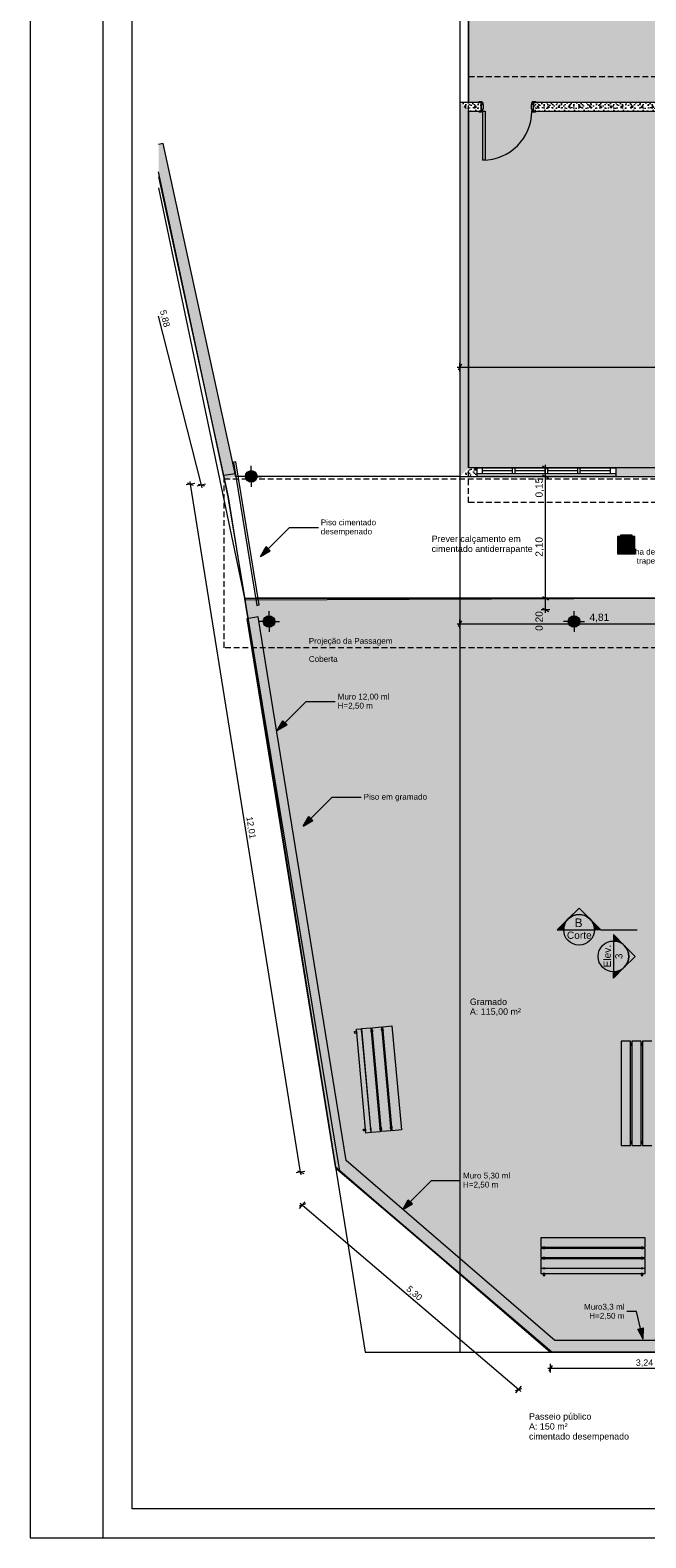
# Model space of a CAD drawing. Header units: millimetres. Extents: x 0 to 1917, y 0 to 847.
# Tile 1 of 230: x 0 to 212, y 0 to 520. Entities that reach past the tile are written whole.
import ezdxf

# ---------------------------------------------------------------- set-up
doc = ezdxf.new("R2010")
doc.units = ezdxf.units.MM
doc.header["$MEASUREMENT"] = 0
doc.set_wipeout_variables(frame=1)
doc.linetypes.add('Linha Tracejada 2_1', pattern=[3, 2, -1])
doc.linetypes.add('Wipeout_Contour', pattern=[1000, 0, -1000])
for name, color, linetype in [('Cobertura.ARQ', 7, 'Continuous'), ('Cota.2D', 7, 'Continuous'), ('Interior - Mobiliário', 7, 'Continuous'), ('Laje.ARQ', 7, 'Continuous'), ('levanta_71_LOTE', 7, 'Continuous'), ('levanta_d1_ESCOLA', 7, 'Continuous'), ('Linha & Trama.2D', 7, 'Continuous'), ('Marcador - Corte & Elevação.2D', 7, 'Continuous'), ('Parede.ARQ', 7, 'Continuous'), ('Pilar.ARQ', 7, 'Continuous'), ('Rótulo.2D', 7, 'Continuous'), ('Texto.2D', 7, 'Continuous')]:
    doc.layers.add(name, color=color, linetype=linetype)
doc.styles.add('GENERATED_STYLE_1', font='arial.ttf')
doc.styles.add('GENERATED_STYLE_2', font='txt')
pattern_1 = [(0, (-3320.6625, -5.427), (0, 6.235383), [0.6, -3]), (0, (-3318.8625, -2.3095), (0, 6.235383), [0.6, -3]), (60, (-3320.6625, -5.427), (-5.4, 3.117692), [0.6, -3]), (60, (-3317.0625, -5.427), (-5.4, 3.117692), [0.6, -3]), (120, (-3320.0625, -5.427), (5.4, 3.117692), [0.6, -3]), (120, (-3316.4625, -5.427), (5.4, 3.117692), [0.6, -3]), (0, (-3320.6625, -4.8271), (0, 1.20000005), [0, -1.20000005, 0, -1.80000007]), (45, (-3320.0625, -4.8271), (-0.84852817, 0.84852817), [0, -0.90000004, 0, -1.50000006])]

msp = doc.modelspace()

# ---------------------------------------------------------------- hatches: boundary and pattern name
at = {"layer": 'Interior - Mobiliário', "linetype": 'Continuous', "lineweight": 0}
for points in [[(202.65, 345.34), (202.65, 339.34), (208.65, 339.34), (208.65, 345.34)], [(203.15, 344.84), (203.15, 339.84), (208.15, 339.84), (208.15, 344.84)], [(203.63, 344.84), (207.67, 344.84), (207.67, 345.84), (203.63, 345.84)]]:
    msp.add_hatch(color=37, dxfattribs=at).paths.add_polyline_path(points)
at = {"layer": 'Laje.ARQ', "linetype": 'Continuous', "lineweight": 0}
h = msp.add_hatch(dxfattribs=at)
h.set_pattern_fill('CONTÍNUA___PONTO_TRACEJA_C2', color=123, style=0, pattern_type=2)
h.set_pattern_definition([(45, (-3320.6625, -5.4271), (-1.8384776, 1.8384776), []), (45, (-3321.5817, -4.508), (-1.8384776, 1.8384776), [1.9499999, -0.65, 0, -0.65])])
h.paths.add_polyline_path([(151.25, 369.04), (497.25, 369.04), (588.25, 369.04), (588.25, 564.04), (888.84, 564.04), (888.84, 613.5), (151.25, 613.5)])
h = msp.add_hatch(dxfattribs=at)
h.set_pattern_fill('RELVA_0001', color=254, style=0, pattern_type=2)
h.set_pattern_definition([(90, (-3320.6625, -5.427), (-6, 0), [0.8660254, -2.598076]), (90, (-3317.6625, -3.695), (-6, 0), [0.8660254, -2.598076]), (30, (-3320.6625, -5.427), (-3, 5.196152), [0.8660254, -2.598076]), (30, (-3320.6625, -1.963), (-3, 5.196152), [0.8660254, -2.598076]), (150, (-3320.6625, -5.427), (3, 5.196152), [0.8660254, -2.598076]), (150, (-3320.6625, -1.963), (3, 5.196152), [0.8660254, -2.598076])])
h.paths.add_polyline_path([(74.03, 323.41), (105.35, 127.64), (179.93, 64.04), (244.25, 64.04), (244.25, 324.04)])
at = {"layer": 'Marcador - Corte & Elevação.2D', "linetype": 'Continuous', "lineweight": 0}
for points in [[(181.87, 209.71), (184.06, 209.71, -0.198912), (185.62, 213.46)], [(185.62, 213.46, -0.414214), (193.12, 213.46), (189.37, 217.21)], [(196.87, 209.71), (193.12, 213.46, -0.198912), (194.67, 209.71)], [(201.23, 208.04), (201.23, 205.85, -0.198912), (204.98, 204.29)], [(204.98, 204.29, -0.414214), (204.98, 196.79), (208.73, 200.54)], [(201.23, 193.04), (204.98, 196.79, -0.198912), (201.23, 195.24)]]:
    msp.add_hatch(color=161, dxfattribs=at).paths.add_polyline_path(points)
at = {"layer": 'Parede.ARQ', "linetype": 'Continuous', "lineweight": 0}
for points in [[(45.89, 480.94), (44.31, 480.59), (44.31, 469.38), (66.98, 365.23), (70.91, 365.98)], [(78.71, 317.65), (74.76, 317.01), (105.27, 128.04), (108.98, 130.12)], [(181.01, 68.04), (108.98, 130.12), (105.27, 128.04), (179.53, 64.04)], [(179.53, 64.04), (244.25, 64.04), (244.25, 68.04), (181.01, 68.04)]]:
    msp.add_hatch(color=35, dxfattribs=at).paths.add_polyline_path(points)
at = {"layer": 'Pilar.ARQ', "linetype": 'Continuous', "lineweight": 0}
for points in [[(76.29, 364.08, 0.414214), (78.29, 366.08, 0.414214), (76.29, 368.08, 0.414214), (74.29, 366.08, 0.414214)], [(82.42, 314.05, 0.414214), (84.42, 316.05, 0.414214), (82.42, 318.05, 0.414214), (80.42, 316.05, 0.414214)], [(187.64, 314.05, 0.414214), (189.64, 316.05, 0.414214), (187.64, 318.05, 0.414214), (185.64, 316.05, 0.414214)]]:
    msp.add_hatch(color=57, dxfattribs=at).paths.add_polyline_path(points)
at = {"layer": 'Rótulo.2D', "linetype": 'Continuous', "lineweight": 0}
for points in [[(79.47, 338.5), (82.82, 340.44), (81.4, 341.85)], [(85.27, 278.47), (88.62, 280.41), (87.2, 281.82)], [(94.23, 245.47), (97.58, 247.41), (96.17, 248.82)], [(128.52, 113.28), (131.87, 115.21), (130.45, 116.63)], [(211.45, 68.58), (211.55, 72.44), (209.61, 71.97)]]:
    msp.add_hatch(color=161, dxfattribs=at).paths.add_polyline_path(points)

# ---------------------------------------------------------------- linework, layer by layer
at = {"layer": 'Cobertura.ARQ', "color": 233, "linetype": 'Linha Tracejada 2_1', "lineweight": 0, "flags": 128}
for points in [[(151.25, 504.04), (585.25, 504.04)], [(66.98, 306.98), (66.98, 365.23)], [(585.25, 357.04), (151.25, 357.04)], [(228.25, 306.98), (66.98, 306.98)]]:
    msp.add_lwpolyline(points, dxfattribs=at)
at = {"layer": 'Cota.2D', "color": 7, "linetype": 'Continuous', "lineweight": 0}
for p, q in [((59.08, 363.09), (44.31, 421.34)), ((178.79, 368.46), (176.79, 369.62)), ((177.79, 369.04), (177.79, 370.02)), ((55.34, 363.37), (55.18, 364.34)), ((179.29, 369.04), (176.29, 369.04)), ((179.29, 366.04), (176.29, 366.04)), ((176.79, 366.62), (178.79, 365.46)), ((177.79, 366.04), (177.79, 369.04)), ((177.79, 324.04), (177.79, 366.04)), ((56.82, 363.61), (53.85, 363.13)), ((56.41, 362.96), (54.26, 363.78)), ((93.29, 126.13), (55.34, 363.37)), ((60.54, 363.46), (57.63, 362.72)), ((57.97, 363.4), (60.19, 362.78)), ((59.32, 362.14), (59.08, 363.09)), ((179.29, 324.04), (176.29, 324.04)), ((176.79, 324.62), (178.79, 323.46)), ((177.79, 320.04), (177.79, 324.04)), ((179.29, 320.04), (176.29, 320.04)), ((176.79, 320.62), (178.79, 319.46)), ((177.79, 319.06), (177.79, 320.04)), ((147.28, 315.28), (148.25, 315.28)), ((148.83, 316.28), (147.68, 314.28)), ((148.25, 313.78), (148.25, 316.78)), ((148.25, 315.28), (244.35, 315.28)), ((94.78, 126.36), (91.81, 125.89)), ((92.22, 126.54), (94.37, 125.71)), ((93.45, 125.16), (93.29, 126.13)), ((95.04, 115.16), (92.86, 114.39)), ((92.98, 113.63), (94.93, 115.91)), ((93.21, 115.41), (93.95, 114.77)), ((93.95, 114.77), (168.55, 51.16)), ((178.55, 58.48), (179.53, 58.48)), ((180.11, 59.48), (178.95, 57.48)), ((179.53, 56.98), (179.53, 59.98)), ((179.53, 58.48), (244.25, 58.48)), ((167.57, 50.02), (169.52, 52.3)), ((167.46, 50.78), (169.63, 51.55)), ((168.55, 51.16), (169.29, 50.53))]:
    msp.add_line(p, q, dxfattribs=at)
at = {"layer": 'Interior - Mobiliário', "color": 7, "linetype": 'Continuous', "lineweight": 0}
for p, q in [((202.65, 345.34), (202.65, 339.34)), ((208.65, 345.34), (202.65, 345.34)), ((203.15, 344.84), (203.15, 339.84)), ((208.15, 344.84), (203.15, 344.84)), ((207.67, 345.84), (203.63, 345.84)), ((203.63, 345.84), (203.63, 344.84)), ((203.63, 344.84), (207.67, 344.84)), ((207.67, 344.84), (207.67, 345.84)), ((208.15, 339.84), (208.15, 344.84)), ((208.65, 339.34), (208.65, 345.34)), ((202.65, 339.34), (208.65, 339.34)), ((203.15, 339.84), (208.15, 339.84))]:
    msp.add_line(p, q, dxfattribs=at)
at = {"layer": 'Interior - Mobiliário', "color": 102, "linetype": 'Continuous', "lineweight": 0}
for p, q in [((111.95, 174.6), (112.62, 174.66)), ((112, 174), (111.95, 174.6)), ((112.67, 174.06), (112, 174)), ((112.55, 175.45), (114.3, 175.61)), ((115.81, 139.6), (112.55, 175.45)), ((112.62, 174.66), (112.67, 174.06)), ((114.3, 175.61), (117.56, 139.76)), ((114.34, 175.62), (117.53, 175.91)), ((117.6, 139.76), (114.34, 175.62)), ((114.37, 174.82), (114.42, 174.82)), ((114.43, 174.22), (114.37, 174.82)), ((114.42, 174.82), (114.47, 174.22)), ((114.47, 174.22), (114.43, 174.22)), ((117.53, 175.91), (120.79, 140.05)), ((117.61, 175.11), (118.06, 175.15)), ((117.66, 174.51), (117.61, 175.11)), ((118.12, 174.55), (117.66, 174.51)), ((117.99, 175.95), (121.18, 176.24)), ((121.25, 140.1), (117.99, 175.95)), ((118.06, 175.15), (118.12, 174.55)), ((121.18, 176.24), (124.44, 140.39)), ((121.25, 175.44), (121.7, 175.48)), ((121.3, 174.84), (121.25, 175.44)), ((121.76, 174.88), (121.3, 174.84)), ((121.63, 176.28), (124.82, 176.57)), ((124.89, 140.43), (121.63, 176.28)), ((121.7, 175.48), (121.76, 174.88)), ((124.82, 176.57), (128.08, 140.72)), ((203.91, 171.27), (203.91, 135.27)), ((207.11, 171.27), (203.91, 171.27)), ((207.11, 135.27), (207.11, 171.27)), ((207.57, 170.47), (207.11, 170.47)), ((207.11, 170.47), (207.11, 169.87)), ((207.11, 169.87), (207.57, 169.87)), ((207.57, 171.27), (207.57, 135.27)), ((210.77, 171.27), (207.57, 171.27)), ((207.57, 169.87), (207.57, 170.47)), ((210.77, 135.27), (210.77, 171.27)), ((211.22, 170.47), (210.77, 170.47)), ((210.77, 170.47), (210.77, 169.87)), ((210.77, 169.87), (211.22, 169.87)), ((211.22, 171.27), (211.22, 135.27)), ((214.43, 171.27), (211.22, 171.27)), ((211.22, 169.87), (211.22, 170.47)), ((115.01, 140.93), (115.68, 141)), ((115.06, 140.34), (115.01, 140.93)), ((115.73, 140.4), (115.06, 140.34)), ((115.68, 141), (115.73, 140.4)), ((117.43, 141.15), (117.48, 141.16)), ((117.49, 140.56), (117.43, 141.15)), ((117.48, 141.16), (117.53, 140.56)), ((117.53, 140.56), (117.49, 140.56)), ((120.67, 141.45), (121.12, 141.49)), ((120.72, 140.85), (120.67, 141.45)), ((121.18, 140.89), (120.72, 140.85)), ((121.12, 141.49), (121.18, 140.89)), ((124.31, 141.78), (124.76, 141.82)), ((124.36, 141.18), (124.31, 141.78)), ((124.82, 141.22), (124.36, 141.18)), ((124.76, 141.82), (124.82, 141.22)), ((128.08, 140.72), (124.89, 140.43)), ((117.56, 139.76), (115.81, 139.6)), ((120.79, 140.05), (117.6, 139.76)), ((124.44, 140.39), (121.25, 140.1)), ((203.91, 135.27), (207.11, 135.27)), ((207.57, 136.67), (207.11, 136.67)), ((207.11, 136.67), (207.11, 136.07)), ((207.11, 136.07), (207.57, 136.07)), ((207.57, 136.07), (207.57, 136.67)), ((207.57, 135.27), (210.77, 135.27)), ((211.22, 136.67), (210.77, 136.67)), ((210.77, 136.67), (210.77, 136.07)), ((210.77, 136.07), (211.22, 136.07)), ((211.22, 136.07), (211.22, 136.67)), ((211.22, 135.27), (214.43, 135.27)), ((212.21, 103.51), (176.21, 103.51)), ((176.21, 103.51), (176.21, 100.31)), ((176.21, 100.31), (212.21, 100.31)), ((212.21, 99.85), (176.21, 99.85)), ((176.21, 99.85), (176.21, 96.65)), ((177.61, 100.31), (177.01, 100.31)), ((177.01, 100.31), (177.01, 99.85)), ((177.01, 99.85), (177.61, 99.85)), ((177.61, 99.85), (177.61, 100.31)), ((210.81, 100.31), (210.81, 99.85)), ((211.41, 100.31), (210.81, 100.31)), ((210.81, 99.85), (211.41, 99.85)), ((211.41, 99.85), (211.41, 100.31)), ((212.21, 100.31), (212.21, 103.51)), ((212.21, 96.65), (212.21, 99.85)), ((176.21, 96.65), (212.21, 96.65)), ((212.21, 96.19), (176.21, 96.19)), ((176.21, 96.19), (176.21, 92.99)), ((177.61, 96.65), (177.01, 96.65)), ((177.01, 96.65), (177.01, 96.19)), ((177.01, 96.19), (177.61, 96.19)), ((177.61, 96.19), (177.61, 96.65)), ((210.81, 96.65), (210.81, 96.19)), ((211.41, 96.65), (210.81, 96.65)), ((210.81, 96.19), (211.41, 96.19)), ((211.41, 96.19), (211.41, 96.65)), ((212.21, 92.99), (212.21, 96.19)), ((176.21, 92.99), (212.21, 92.99)), ((212.21, 92.95), (176.21, 92.95)), ((176.21, 92.95), (176.21, 91.19)), ((176.21, 91.19), (212.21, 91.19)), ((177.01, 92.99), (177.01, 92.95)), ((177.61, 92.99), (177.01, 92.99)), ((177.01, 92.95), (177.61, 92.95)), ((177.01, 91.19), (177.01, 90.51)), ((177.61, 91.19), (177.01, 91.19)), ((177.01, 90.51), (177.61, 90.51)), ((177.61, 92.95), (177.61, 92.99)), ((177.61, 90.51), (177.61, 91.19)), ((211.41, 92.99), (210.81, 92.99)), ((210.81, 92.99), (210.81, 92.95)), ((210.81, 92.95), (211.41, 92.95)), ((211.41, 91.19), (210.81, 91.19)), ((210.81, 91.19), (210.81, 90.51)), ((210.81, 90.51), (211.41, 90.51)), ((211.41, 92.95), (211.41, 92.99)), ((211.41, 90.51), (211.41, 91.19)), ((212.21, 91.19), (212.21, 92.95))]:
    msp.add_line(p, q, dxfattribs=at)
at = {"layer": 'Interior - Mobiliário', "color": 7, "linetype": 'Continuous', "lineweight": 0}
msp.add_circle((205.65, 342.34), 2.5, dxfattribs=at)
at = {"layer": 'Laje.ARQ', "color": 111, "linetype": 'Continuous', "lineweight": 0, "flags": 128}
for points in [[(44.31, 465.63), (73.93, 324.04), (244.35, 324.04), (640.76, 324.04), (640.76, 564.04), (588.25, 564.04), (588.25, 369.04), (151.25, 369.04), (151.25, 613.5)], [(151.25, 613.5), (151.25, 369.04), (497.25, 369.04), (588.25, 369.04), (588.25, 564.04), (888.84, 564.04), (888.84, 613.5)], [(106.81, 126.45), (68.33, 359.04), (44.31, 471.13)], [(899.86, 64.04), (712.25, 64.04), (244.35, 64.04), (180, 64.04), (105.34, 127.7), (105.34, 127.7), (105.34, 127.7)]]:
    msp.add_lwpolyline(points, dxfattribs=at)
at = {"layer": 'Laje.ARQ', "color": 93, "linetype": 'Continuous', "lineweight": 0, "flags": 128}
msp.add_lwpolyline([(74.03, 323.41), (105.35, 127.64), (179.93, 64.04), (244.25, 64.04), (244.25, 324.04)], close=True, dxfattribs=at)
at = {"layer": 'levanta_71_LOTE', "color": 35, "linetype": 'Continuous', "lineweight": 0}
msp.add_line((148.25, 64.04), (899.86, 64.04), dxfattribs=at)
at = {"layer": 'levanta_d1_ESCOLA', "color": 7, "linetype": 'Continuous', "lineweight": 0}
for p, q in [((70.75, 367.01), (66.8, 366.37)), ((78.71, 317.65), (74.76, 317.01))]:
    msp.add_line(p, q, dxfattribs=at)
at = {"layer": 'Linha & Trama.2D', "color": 7, "linetype": 'Continuous', "lineweight": 0}
for p, q in [((0, 846.97), (0, 0)), ((25.09, 846.97), (25.09, 0)), ((0, 837.99), (0, 0)), ((35.14, 10), (35.14, 837.99)), ((35.14, 10), (35.14, 837.99)), ((0, 823.69), (0, 0)), ((298.39, 324.04), (77.98, 324.04)), ((181.89, 64.04), (768.84, 64.04)), ((1091.33, 10), (35.14, 10)), ((0, 0), (1028.58, 0)), ((0, 0), (1038.58, 0))]:
    msp.add_line(p, q, dxfattribs=at)
at = {"layer": 'Linha & Trama.2D', "color": 97, "linetype": 'Continuous', "lineweight": 0}
for p, q in [((44.31, 469.38), (68.33, 359.04)), ((68.33, 359.04), (115.53, 64.04)), ((115.53, 64.04), (480.53, 64.04))]:
    msp.add_line(p, q, dxfattribs=at)
at = {"layer": 'Marcador - Corte & Elevação.2D', "color": 161, "linetype": 'Continuous', "lineweight": 0}
for p, q in [((185.62, 213.46), (181.87, 209.71)), ((189.37, 217.21), (185.62, 213.46)), ((193.12, 213.46), (189.37, 217.21)), ((193.12, 213.46), (196.87, 209.71)), ((181.87, 209.71), (184.06, 209.71)), ((184.06, 209.71), (194.67, 209.71)), ((196.87, 209.71), (194.67, 209.71)), ((196.87, 209.71), (209.37, 209.71)), ((201.23, 208.04), (201.23, 205.85)), ((204.98, 204.29), (201.23, 208.04)), ((201.23, 205.85), (201.23, 195.24)), ((208.73, 200.54), (204.98, 204.29)), ((204.98, 196.79), (208.73, 200.54)), ((204.98, 196.79), (201.23, 193.04)), ((201.23, 193.04), (201.23, 195.24))]:
    msp.add_line(p, q, dxfattribs=at)
for centre in [(189.37, 209.71), (201.23, 200.54)]:
    msp.add_circle(centre, 5.3, dxfattribs=at)
for centre, start, end in [((189.37, 209.71), 135, 180), ((189.37, 209.71), 45, 135), ((189.37, 209.71), 0, 45), ((201.23, 200.54), 45, 90), ((201.23, 200.54), 315, 45), ((201.23, 200.54), 270, 315)]:
    msp.add_arc(centre, 5.3, start, end, dxfattribs=at)
at = {"layer": 'Parede.ARQ', "color": 30, "linetype": 'Continuous', "lineweight": 0}
for p, q in [((156.98, 475.16), (156.18, 475.16)), ((71, 371.1), (70.21, 370.97)), ((70.21, 370.97), (78.17, 321.61)), ((78.96, 321.74), (71, 371.1)), ((167.3, 369.04), (166.3, 369.04)), ((167.3, 369.04), (166.3, 369.04)), ((166.3, 369.04), (166.3, 367.04)), ((166.3, 367.04), (167.3, 367.04)), ((166.3, 367.04), (167.3, 367.04)), ((167.3, 367.04), (167.3, 369.04)), ((177.55, 369.04), (167.3, 369.04)), ((177.55, 368.04), (167.3, 368.04)), ((167.3, 367.04), (177.55, 367.04)), ((178.55, 369.04), (177.55, 369.04)), ((178.55, 369.04), (177.55, 369.04)), ((177.55, 369.04), (177.55, 367.04)), ((177.55, 367.04), (178.55, 367.04)), ((177.55, 367.04), (178.55, 367.04)), ((178.55, 367.04), (178.55, 369.04)), ((188.8, 369.04), (178.55, 369.04)), ((188.8, 368.04), (178.55, 368.04)), ((178.55, 367.04), (188.8, 367.04)), ((189.8, 369.04), (188.8, 369.04)), ((189.8, 369.04), (188.8, 369.04)), ((188.8, 369.04), (188.8, 367.04)), ((188.8, 367.04), (189.8, 367.04)), ((188.8, 367.04), (189.8, 367.04)), ((189.8, 367.04), (189.8, 369.04)), ((78.17, 321.61), (78.96, 321.74))]:
    msp.add_line(p, q, dxfattribs=at)
at = {"layer": 'Parede.ARQ', "color": 7, "linetype": 'Continuous', "lineweight": 0}
for p, q in [((70.75, 367.01), (66.8, 366.37)), ((78.71, 317.65), (74.76, 317.01))]:
    msp.add_line(p, q, dxfattribs=at)
at = {"layer": 'Parede.ARQ', "color": 7, "linetype": 'Continuous', "lineweight": 0, "flags": 128}
for points in [[(45.89, 480.94), (44.31, 480.59)], [(70.91, 365.98), (45.89, 480.94)], [(44.31, 469.38), (66.98, 365.23)], [(108.98, 130.12), (78.71, 317.65)], [(74.76, 317.01), (105.27, 128.04)], [(181.01, 68.04), (108.98, 130.12)], [(105.27, 128.04), (179.53, 64.04)], [(244.25, 68.04), (181.01, 68.04)], [(179.53, 64.04), (244.25, 64.04)]]:
    msp.add_lwpolyline(points, dxfattribs=at)
at = {"layer": 'Pilar.ARQ', "color": 12, "linetype": 'Continuous', "lineweight": 0}
for p, q in [((76.29, 367.68), (76.29, 369.68)), ((74.69, 366.08), (72.69, 366.08)), ((76.29, 364.48), (76.29, 362.48)), ((77.89, 366.08), (79.89, 366.08)), ((82.42, 317.65), (82.42, 319.65)), ((187.64, 317.65), (187.64, 319.65)), ((80.82, 316.05), (78.82, 316.05)), ((82.42, 314.45), (82.42, 312.45)), ((84.02, 316.05), (86.02, 316.05)), ((186.04, 316.05), (184.04, 316.05)), ((187.64, 314.45), (187.64, 312.45)), ((189.24, 316.05), (191.24, 316.05))]:
    msp.add_line(p, q, dxfattribs=at)
for centre in [(76.29, 366.08), (82.42, 316.05), (187.64, 316.05)]:
    msp.add_circle(centre, 2, dxfattribs=at)
for p in [(76.29, 366.08), (82.42, 316.05), (187.64, 316.05)]:
    msp.add_point(p, dxfattribs=at)
at = {"layer": 'Rótulo.2D', "color": 151, "linetype": 'Continuous', "lineweight": 0}
for p, q in [((82.11, 341.14), (89.47, 348.5)), ((89.47, 348.5), (99.47, 348.5)), ((87.91, 281.11), (95.27, 288.47)), ((95.27, 288.47), (105.27, 288.47)), ((96.87, 248.11), (104.23, 255.47)), ((104.23, 255.47), (114.23, 255.47)), ((131.16, 115.92), (138.52, 123.28)), ((138.52, 123.28), (148.52, 123.28)), ((209.17, 78.04), (205.85, 78.04)), ((210.58, 72.2), (209.17, 78.04))]:
    msp.add_line(p, q, dxfattribs=at)
at = {"layer": 'Rótulo.2D', "color": 161, "linetype": 'Continuous', "lineweight": 0}
for p, q in [((79.47, 338.5), (81.4, 341.85)), ((79.47, 338.5), (82.82, 340.44)), ((81.4, 341.85), (82.82, 340.44)), ((85.27, 278.47), (87.2, 281.82)), ((87.2, 281.82), (88.62, 280.41)), ((85.27, 278.47), (88.62, 280.41)), ((94.23, 245.47), (96.17, 248.82)), ((94.23, 245.47), (97.58, 247.41)), ((96.17, 248.82), (97.58, 247.41)), ((128.52, 113.28), (130.45, 116.63)), ((128.52, 113.28), (131.87, 115.21)), ((130.45, 116.63), (131.87, 115.21)), ((209.61, 71.97), (211.55, 72.44)), ((211.45, 68.58), (209.61, 71.97)), ((211.45, 68.58), (211.55, 72.44))]:
    msp.add_line(p, q, dxfattribs=at)

# ---------------------------------------------------------------- texts
at = {"layer": 'Cota.2D', "color": 7, "linetype": 'Continuous', "lineweight": 0, "attachment_point": 7, "style": 'GENERATED_STYLE_1'}
for s, insert, char_height, width, rotation in [('\\A1;5,88', (44.34, 423.04), 2.2, 5.8533, 284.2267), ('\\A1;0,15', (177.29, 358.81), 2.5, 6.6514, 90), ('\\A1;2,10', (177.29, 338.39), 2.5, 6.6514, 90), ('\\A1;0,20', (177.29, 312.81), 2.5, 6.6514, 90), ('\\A1;12,01', (74.16, 248.53), 2.2, 7.5227, 279.0903), ('\\A1;5,30', (129.31, 85.2), 2.2, 5.8533, 319.5451)]:
    msp.add_mtext(s, dxfattribs=dict(at, insert=insert, char_height=char_height, width=width, rotation=rotation))
for s, insert, char_height, width in [('\\A1;4,81', (192.98, 315.78), 2.5, 6.6514), ('\\A1;3,24', (208.96, 58.92), 2.2, 5.8533)]:
    msp.add_mtext(s, dxfattribs=dict(at, insert=insert, char_height=char_height, width=width))
at = {"layer": 'Marcador - Corte & Elevação.2D', "color": 171, "linetype": 'Continuous', "lineweight": 0, "attachment_point": 7}
for s, insert, char_height, style in [('\\A1;B', (187.89, 210.63), 3, 'GENERATED_STYLE_2'), ('\\A1;Corte', (185.18, 206.56), 2.5, 'GENERATED_STYLE_1')]:
    msp.add_mtext(s, dxfattribs=dict(at, insert=insert, char_height=char_height, style=style))
at = {"layer": 'Marcador - Corte & Elevação.2D', "color": 161, "linetype": 'Continuous', "lineweight": 0, "char_height": 2.5, "attachment_point": 7, "rotation": 90, "style": 'GENERATED_STYLE_1'}
for s, insert in [('\\A1;Elev.', (200.38, 196.74)), ('\\A1;3', (204.38, 199.59))]:
    msp.add_mtext(s, dxfattribs=dict(at, insert=insert))
at = {"layer": 'Rótulo.2D', "color": 5, "linetype": 'Continuous', "lineweight": 0, "char_height": 2, "style": 'GENERATED_STYLE_1'}
for s, insert, attachment_point, line_spacing_factor in [('\\A1;Piso cimentado\\Pdesempenado', (100.27, 348.35), 4, 0.940166), ('\\A1;Telha de zinco\\Ptrapezoidal', (222.93, 338.24), 6, 0.940166), ('\\A1;Muro 12,00 ml\\PH=2,50 m', (106.07, 288.39), 4, 0.936707), ('\\A1;Muro 5,30 ml\\PH=2,50 m', (149.32, 123.2), 4, 0.936707), ('\\A1;Muro3,3 ml\\PH=2,50 m', (205.05, 77.96), 6, 0.936707)]:
    msp.add_mtext(s, dxfattribs=dict(at, insert=insert, attachment_point=attachment_point, line_spacing_factor=line_spacing_factor))
at = {"layer": 'Rótulo.2D', "color": 5, "linetype": 'Continuous', "lineweight": 0, "insert": (115.03, 255.3), "char_height": 2, "attachment_point": 4, "style": 'GENERATED_STYLE_1'}
msp.add_mtext('\\A1;Piso em gramado', dxfattribs=at)
at = {"layer": 'Texto.2D', "color": 5, "linetype": 'Continuous', "lineweight": 0, "attachment_point": 1, "style": 'GENERATED_STYLE_1'}
for s, insert, char_height, line_spacing_factor in [('\\A1;Prever calçamento em\\Pcimentado antiderrapante', (138.52, 345.67), 2.2, 0.940166), ('\\A1;Projeção da Passagem\\P\\PCoberta', (96.14, 310.35), 2, 0.937921), ('\\A1;Gramado\\PA: 115,00 m²', (151.71, 186), 2.2, 0.925126), ('\\A1;Passeio público\\PA: 150 m²\\Pcimentado desempenado', (172.1, 42.98), 2.2, 0.936739)]:
    msp.add_mtext(s, dxfattribs=dict(at, insert=insert, char_height=char_height, line_spacing_factor=line_spacing_factor))

# ---------------------------------------------------------------- next in the draw order: wipeouts: each hides what was drawn before it
at = {"color": 254, "linetype": 'Wipeout_Contour', "lineweight": 0, "ltscale": 2136.40909}
msp.add_wipeout([(173.62, 492.04), (231.25, 492.04), (231.25, 495.04), (173.62, 495.04)], dxfattribs=at).dxf.layer = 'Parede.ARQ'
at = {"color": 254, "linetype": 'Wipeout_Contour', "lineweight": 0, "ltscale": 1590.598203}
msp.add_wipeout([(151.25, 369.04), (148.25, 366.04), (154.05, 366.04), (154.05, 369.04)], dxfattribs=at).dxf.layer = 'Parede.ARQ'
at = {"color": 254, "linetype": 'Wipeout_Contour', "lineweight": 0, "ltscale": 1841.210559}
msp.add_wipeout([(202.05, 369.04), (202.05, 366.04), (340.84, 366.04), (340.84, 369.04)], dxfattribs=at).dxf.layer = 'Parede.ARQ'

# ---------------------------------------------------------------- next in the draw order: hatches: boundary and pattern name
at = {"layer": 'Parede.ARQ', "linetype": 'Continuous', "lineweight": 0}
h = msp.add_hatch(dxfattribs=at)
h.set_pattern_fill('CONCRETO_ESTRUTURAL_0001', color=83, style=0, pattern_type=2)
h.set_pattern_definition(pattern_1)
h.paths.add_polyline_path([(173.62, 492.04), (231.25, 492.04), (231.25, 495.04), (173.62, 495.04)])
h = msp.add_hatch(dxfattribs=at)
h.set_pattern_fill('CONCRETO_ESTRUTURAL_0001', color=83, style=0, pattern_type=2)
h.set_pattern_definition(pattern_1)
h.paths.add_polyline_path([(151.25, 369.04), (148.25, 366.04), (154.05, 366.04), (154.05, 369.04)])
h = msp.add_hatch(dxfattribs=at)
h.set_pattern_fill('CONCRETO_ESTRUTURAL_0001', color=83, style=0, pattern_type=2)
h.set_pattern_definition(pattern_1)
h.paths.add_polyline_path([(202.05, 369.04), (202.05, 366.04), (340.84, 366.04), (340.84, 369.04)])

# ---------------------------------------------------------------- next in the draw order: linework, layer by layer
at = {"layer": 'levanta_d1_ESCOLA', "color": 7, "linetype": 'Continuous', "lineweight": 0}
for p, q in [((173.62, 495.04), (174.36, 495.04)), ((173.62, 494.34), (173.62, 495.04)), ((173.62, 492.04), (173.62, 494.34)), ((173.62, 492.04), (174.36, 492.04)), ((154.05, 369.04), (154.05, 367.04)), ((154.05, 367.04), (154.05, 366.04)), ((202.05, 369.04), (202.05, 367.04)), ((202.05, 367.04), (202.05, 366.04))]:
    msp.add_line(p, q, dxfattribs=at)
at = {"layer": 'Parede.ARQ', "color": 30, "linetype": 'Continuous', "lineweight": 0}
for p, q in [((172.82, 494.34), (172.82, 492.84)), ((173.62, 494.34), (172.82, 494.34)), ((173.12, 494.34), (173.12, 495.04)), ((173.12, 495.04), (173.62, 495.04)), ((173.62, 494.34), (173.12, 494.34)), ((173.36, 495.42), (174.36, 495.42)), ((173.36, 495.04), (173.36, 495.42)), ((174.36, 495.04), (173.36, 495.04)), ((173.62, 495.04), (173.62, 494.34)), ((173.62, 492.04), (173.62, 494.34)), ((174.36, 495.42), (174.36, 495.04)), ((172.82, 492.84), (173.06, 492.84)), ((173.06, 492.84), (173.06, 492.04)), ((173.06, 492.04), (173.62, 492.04)), ((173.36, 492.04), (174.36, 492.04)), ((173.36, 491.66), (173.36, 492.04)), ((174.36, 491.66), (173.36, 491.66)), ((174.36, 492.04), (174.36, 491.66)), ((202.05, 369.04), (154.05, 369.04)), ((156.05, 369.04), (154.05, 369.04)), ((154.05, 369.04), (154.05, 367.04)), ((154.05, 369.04), (154.05, 367.04)), ((154.05, 367.04), (156.05, 367.04)), ((154.05, 367.04), (154.05, 366.04)), ((202.05, 366.04), (154.05, 366.04)), ((156.05, 367.04), (156.05, 369.04)), ((166.3, 369.04), (156.05, 369.04)), ((166.3, 368.04), (156.05, 368.04)), ((156.05, 367.04), (166.3, 367.04)), ((200.05, 369.04), (189.8, 369.04)), ((200.05, 368.04), (189.8, 368.04)), ((189.8, 367.04), (200.05, 367.04)), ((202.05, 369.04), (200.05, 369.04)), ((200.05, 369.04), (200.05, 367.04)), ((200.05, 367.04), (202.05, 367.04)), ((202.05, 369.04), (202.05, 367.04)), ((202.05, 369.04), (202.05, 367.04)), ((202.05, 367.04), (202.05, 366.04))]:
    msp.add_line(p, q, dxfattribs=at)
at = {"layer": 'Parede.ARQ', "color": 7, "linetype": 'Continuous', "lineweight": 0}
for p, q in [((173.62, 494.34), (173.62, 495.04)), ((173.62, 494.34), (173.62, 495.04)), ((173.62, 495.04), (174.36, 495.04)), ((173.62, 495.04), (174.36, 495.04)), ((173.62, 492.04), (173.62, 494.34)), ((173.62, 492.04), (173.62, 494.34)), ((173.62, 492.04), (174.36, 492.04)), ((173.62, 492.04), (174.36, 492.04))]:
    msp.add_line(p, q, dxfattribs=at)
at = {"layer": 'Parede.ARQ', "color": 7, "linetype": 'Continuous', "lineweight": 0, "flags": 128}
for points in [[(231.25, 495.04), (173.62, 495.04)], [(173.62, 492.04), (231.25, 492.04)], [(148.25, 366.04), (154.05, 366.04)], [(154.05, 369.04), (151.25, 369.04)], [(299.25, 369.04), (202.05, 369.04)], [(202.05, 366.04), (340.84, 366.04)]]:
    msp.add_lwpolyline(points, dxfattribs=at)

# ---------------------------------------------------------------- next in the draw order: wipeouts: each hides what was drawn before it
at = {"color": 254, "linetype": 'Wipeout_Contour', "lineweight": 0, "ltscale": 1825.200424}
msp.add_wipeout([(151.25, 369.04), (151.25, 492.04), (148.25, 495.04), (148.25, 366.04)], dxfattribs=at).dxf.layer = 'Parede.ARQ'

# ---------------------------------------------------------------- next in the draw order: hatches: boundary and pattern name
at = {"layer": 'Parede.ARQ', "linetype": 'Continuous', "lineweight": 0}
h = msp.add_hatch(dxfattribs=at)
h.set_pattern_fill('CONCRETO_ESTRUTURAL_0001', color=83, style=0, pattern_type=2)
h.set_pattern_definition(pattern_1)
h.paths.add_polyline_path([(151.25, 369.04), (151.25, 492.04), (148.25, 495.04), (148.25, 366.04)])

# ---------------------------------------------------------------- next in the draw order: linework, layer by layer
at = {"layer": 'Cobertura.ARQ', "color": 233, "linetype": 'Linha Tracejada 2_1', "lineweight": 0, "flags": 128}
msp.add_lwpolyline([(66.98, 365.23), (228.25, 365.23)], dxfattribs=at)
at = {"layer": 'Cota.2D', "color": 7, "linetype": 'Continuous', "lineweight": 0}
for p, q in [((147.28, 403.77), (148.25, 403.77)), ((148.83, 404.77), (147.68, 402.77)), ((148.25, 402.27), (148.25, 405.27)), ((148.25, 403.77), (588.25, 403.77))]:
    msp.add_line(p, q, dxfattribs=at)
at = {"layer": 'Linha & Trama.2D', "color": 7, "linetype": 'Continuous', "lineweight": 0}
for q in [(70.89, 366.08), (500.25, 366.04)]:
    msp.add_line((148.25, 366.04), q, dxfattribs=at)
at = {"layer": 'Parede.ARQ', "color": 7, "linetype": 'Continuous', "lineweight": 0, "flags": 128}
for points in [[(148.25, 495.04), (148.25, 366.04)], [(151.25, 369.04), (151.25, 492.04)]]:
    msp.add_lwpolyline(points, dxfattribs=at)

# ---------------------------------------------------------------- next in the draw order: wipeouts: each hides what was drawn before it
at = {"color": 254, "linetype": 'Wipeout_Contour', "lineweight": 0, "ltscale": 2066.395352}
msp.add_wipeout([(148.25, 495.04), (151.25, 492.04), (155.62, 492.04), (155.62, 495.04)], dxfattribs=at).dxf.layer = 'Parede.ARQ'

# ---------------------------------------------------------------- next in the draw order: hatches: boundary and pattern name
at = {"layer": 'Parede.ARQ', "linetype": 'Continuous', "lineweight": 0}
h = msp.add_hatch(dxfattribs=at)
h.set_pattern_fill('CONCRETO_ESTRUTURAL_0001', color=83, style=0, pattern_type=2)
h.set_pattern_definition(pattern_1)
h.paths.add_polyline_path([(148.25, 495.04), (151.25, 492.04), (155.62, 492.04), (155.62, 495.04)])

# ---------------------------------------------------------------- next in the draw order: linework, layer by layer
at = {"layer": 'Cobertura.ARQ', "color": 233, "linetype": 'Linha Tracejada 2_1', "lineweight": 0, "flags": 128}
msp.add_lwpolyline([(151.25, 357.04), (151.25, 504.04)], dxfattribs=at)
at = {"layer": 'levanta_71_LOTE', "color": 35, "linetype": 'Continuous', "lineweight": 0}
msp.add_line((148.25, 613.5), (148.25, 64.04), dxfattribs=at)
at = {"layer": 'levanta_d1_ESCOLA', "color": 7, "linetype": 'Continuous', "lineweight": 0}
for p, q in [((155.62, 495.04), (154.88, 495.04)), ((155.62, 494.34), (155.62, 495.04)), ((155.62, 492.04), (155.62, 494.34)), ((155.62, 492.04), (154.88, 492.04))]:
    msp.add_line(p, q, dxfattribs=at)
at = {"layer": 'Parede.ARQ', "color": 30, "linetype": 'Continuous', "lineweight": 0}
for p, q in [((154.88, 495.04), (154.88, 495.42)), ((154.88, 495.42), (155.88, 495.42)), ((155.88, 495.04), (154.88, 495.04)), ((155.62, 494.34), (155.62, 495.04)), ((155.62, 495.04), (156.12, 495.04)), ((156.12, 494.34), (155.62, 494.34)), ((155.62, 494.34), (155.62, 492.04)), ((156.42, 494.34), (155.62, 494.34)), ((155.88, 495.42), (155.88, 495.04)), ((156.12, 495.04), (156.12, 494.34)), ((156.42, 492.84), (156.42, 494.34)), ((154.88, 491.66), (154.88, 492.04)), ((154.88, 492.04), (155.88, 492.04)), ((155.88, 491.66), (154.88, 491.66)), ((155.62, 492.04), (156.18, 492.04)), ((155.88, 492.04), (155.88, 491.66)), ((156.18, 492.04), (156.18, 492.84)), ((156.18, 492.84), (156.42, 492.84)), ((156.18, 475.16), (156.18, 492.04)), ((156.18, 492.04), (156.98, 492.04)), ((156.98, 492.04), (156.98, 475.16))]:
    msp.add_line(p, q, dxfattribs=at)
at = {"layer": 'Parede.ARQ', "color": 7, "linetype": 'Continuous', "lineweight": 0}
for p, q in [((155.62, 495.04), (154.88, 495.04)), ((155.62, 495.04), (154.88, 495.04)), ((155.62, 494.34), (155.62, 495.04)), ((155.62, 494.34), (155.62, 495.04)), ((155.62, 492.04), (155.62, 494.34)), ((155.62, 492.04), (155.62, 494.34)), ((155.62, 492.04), (154.88, 492.04)), ((155.62, 492.04), (154.88, 492.04))]:
    msp.add_line(p, q, dxfattribs=at)
at = {"layer": 'Parede.ARQ', "color": 7, "linetype": 'Continuous', "lineweight": 0, "flags": 128}
for points in [[(155.62, 495.04), (148.25, 495.04)], [(151.25, 492.04), (155.62, 492.04)]]:
    msp.add_lwpolyline(points, dxfattribs=at)
at = {"layer": 'Parede.ARQ', "color": 30, "linetype": 'Continuous', "lineweight": 0}
msp.add_arc((156.18, 492.04), 16.88, 270, 0, dxfattribs=at)

doc.saveas('drawing.dxf')
